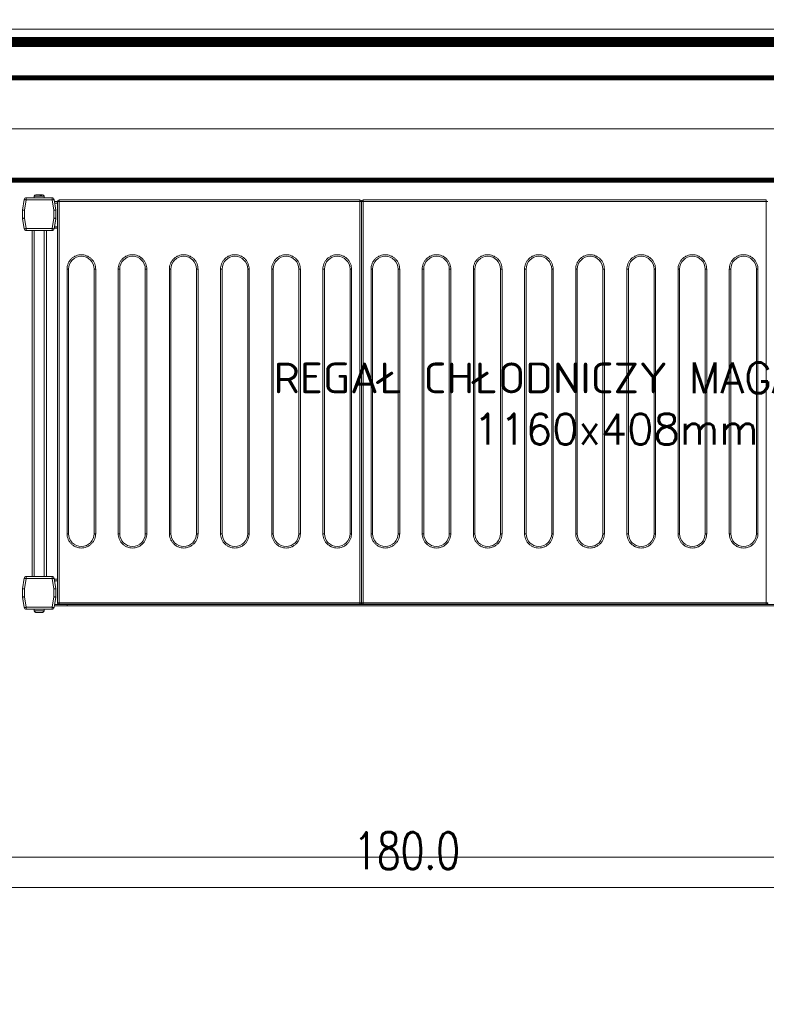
# Model space of a CAD drawing. Header units: millimetres. Extents: x -4835 to 23023, y -15404 to 3906.
# Tile 30 of 39: x -1064 to -991, y 1384 to 1481. Entities that reach past the tile are written whole.
import ezdxf
from ezdxf.enums import TextEntityAlignment as Align

# ---------------------------------------------------------------- set-up
doc = ezdxf.new("R2010")
doc.units = ezdxf.units.MM
doc.layers.get('0').update_dxf_attribs({"lineweight": 9})
doc.layers.add('-AGP1_wymiary', color=8, linetype='Continuous', lineweight=9)
doc.layers.add('Budowlane - Sciany Wew', color=7, linetype='Continuous')
doc.layers.add('Ściany', color=51, linetype='Continuous')
doc.styles.add('Arch-Dim', font='romans.shx', dxfattribs={"width": 0.75})
doc.styles.add('RomanS', font='simplex.shx')
doc.linetypes.add('BATTING', pattern='A,0.0001,-0.1,[134,ltypeshp.shx,S=0.1,R=0,X=-0.1,Y=0],-0.2,[134,ltypeshp.shx,S=0.1,R=180,X=0.1,Y=0],-0.1', length=0.4001)
doc.dimstyles.new('Standard 50', dxfattribs={"dimscale": 20, "dimtxt": 0.18, "dimasz": 0.18, "dimexe": 0.18, "dimexo": 0.0625, "dimgap": 0.09, "dimtad": 1, "dimdec": 1, "dimzin": 0, "dimdsep": 46, "dimtxsty": 'Arch-Dim', "dimcen": 0.09, "dimclrd": 2, "dimclre": 2, "dimclrt": 1, "dimadec": 0, "dimazin": 0, "dimtfac": 1, "dimtdec": 1, "dimtofl": 0, "dimtmove": 0, "dimatfit": 3, "dimfxl": 1, "dimtolj": 1, "dimtzin": 0, "dimarcsym": 0})

# ---------------------------------------------------------------- blocks, each defined once
blk = doc.blocks.new('40GAZ_podklad_lewy')
at = {"layer": 'Budowlane - Sciany Wew', "color": 251, "linetype": 'Continuous', "lineweight": 20}
blk.add_lwpolyline([(794.935, -844.747), (794.935, -837.247), (484.489, -837.247), (484.489, -649.298), (790.589, -649.298), (790.589, -574.798), (783.089, -574.798), (783.089, -641.744), (657.965, -641.745), (657.965, -462.297), (783.089, -462.296), (783.089, -472.298), (790.589, -472.298), (790.589, -452.224)], dxfattribs=at)
at = {"layer": 'Ściany', "const_width": 1}
blk.add_lwpolyline([(796.185, -845.997), (796.185, -835.997), (485.739, -835.997), (485.739, -650.548), (791.839, -650.548), (791.839, -573.548), (781.839, -573.548), (781.839, -640.493), (659.215, -640.495), (659.215, -463.548), (781.839, -463.546), (781.839, -473.548), (791.839, -473.548), (791.839, -450.975)], dxfattribs=at)
blk = doc.blocks.new('*D492')
at = {"layer": '-AGP1_wymiary', "color": 2, "lineweight": -2}
for p, q in [((43.703, 180), (82.702, 180)), ((79.102, 176.4), (79.102, 3.6)), ((43.703, 0), (82.702, 0))]:
    blk.add_line(p, q, dxfattribs=at)
at = {"layer": '-AGP1_wymiary', "color": 2}
for points in [[(79.702, 176.4), (78.502, 176.4), (79.102, 180)], [(78.502, 3.6), (79.702, 3.6), (79.102, 0)]]:
    blk.add_solid(points, dxfattribs=at)
at = {"layer": 'Defpoints', "color": 0}
for p in [(42.453, 180), (42.453, 0), (79.102, 0)]:
    blk.add_point(p, dxfattribs=at)
at = {"layer": '-AGP1_wymiary', "color": 1, "insert": (75.502, 90), "char_height": 3.6, "attachment_point": 5, "rotation": 90, "style": 'Arch-Dim'}
blk.add_mtext('\\A1;180.0', dxfattribs=at)
blk = doc.blocks.new('*D495')
at = {"layer": '-AGP1_wymiary', "color": 2, "lineweight": -2}
for p, q in [((40.75, 300), (79.749, 300)), ((76.149, 296.4), (76.149, 3.6)), ((40.75, 0), (79.749, 0))]:
    blk.add_line(p, q, dxfattribs=at)
at = {"layer": '-AGP1_wymiary', "color": 2}
for points in [[(76.749, 296.4), (75.549, 296.4), (76.149, 300)], [(75.549, 3.6), (76.749, 3.6), (76.149, 0)]]:
    blk.add_solid(points, dxfattribs=at)
at = {"layer": 'Defpoints', "color": 0}
for p in [(39.5, 300), (39.5, 0), (76.149, 0)]:
    blk.add_point(p, dxfattribs=at)
at = {"layer": '-AGP1_wymiary', "color": 1, "insert": (72.549, 150), "char_height": 3.6, "attachment_point": 5, "rotation": 90, "style": 'Arch-Dim'}
blk.add_mtext('\\A1;300.0', dxfattribs=at)
blk = doc.blocks.new('*U291')
at = {"lineweight": 15}
for p, q in [((1.726, 0), (1.819, 0)), ((0.182, -0.465), (0, -1.5)), ((0.182, -0.474), (0, -1.509)), ((0.379, -0.509), (0.2, -1.526)), ((2.904, -0.3), (0.379, -0.3)), ((0.379, -0.309), (0.379, -0.509)), ((2.904, -0.309), (0.379, -0.309)), ((2.904, -0.509), (0.379, -0.509)), ((1.167, -0.15), (1.167, -0.3)), ((2.117, -0.15), (1.167, -0.15)), ((1.876, -0.12), (1.765, -0.12)), ((2.117, -0.3), (2.117, -0.15)), ((2.904, -0.509), (2.904, -0.309)), ((3.083, -1.526), (2.904, -0.509)), ((3.283, -1.5), (3.101, -0.465)), ((3.283, -1.509), (3.101, -0.474)), ((3.433, -0.675), (3.138, -0.675)), ((3.433, -0.825), (3.164, -0.825)), ((3.583, -0.665), (3.433, -0.665)), ((3.433, -0.665), (3.433, -39.865)), ((3.583, -0.559), (3.583, -0.515)), ((32.983, -0.515), (3.583, -0.515)), ((3.583, -0.665), (3.583, -0.559)), ((3.583, -0.665), (3.583, -39.865)), ((32.983, -0.665), (3.583, -0.665)), ((32.983, -0.515), (32.983, -0.559)), ((32.983, -0.559), (32.983, -0.665)), ((32.983, -39.865), (32.983, -0.665)), ((33.133, -0.665), (32.983, -0.665)), ((33.133, -0.665), (33.133, -39.865)), ((33.283, -0.665), (33.133, -0.665)), ((33.283, -0.559), (33.283, -0.515)), ((72.683, -0.515), (33.283, -0.515)), ((33.283, -0.665), (33.283, -0.559)), ((33.283, -0.665), (33.283, -39.865)), ((72.683, -0.665), (33.283, -0.665)), ((72.683, -0.515), (72.683, -0.559)), ((72.683, -0.559), (72.683, -0.665)), ((72.683, -39.865), (72.683, -0.665)), ((72.833, -0.665), (72.683, -0.665)), ((0, -1.5), (0, -2.3)), ((0, -1.509), (0, -2.291)), ((0.2, -1.526), (0.2, -2.291)), ((3.083, -2.291), (3.083, -1.526)), ((3.283, -1.509), (3.283, -1.5)), ((3.283, -2.291), (3.283, -1.509)), ((0, -2.291), (0.2, -2.291)), ((0, -2.3), (0, -2.302)), ((0.003, -2.326), (0.182, -3.343)), ((0.2, -2.291), (0.379, -3.309)), ((2.904, -3.309), (3.083, -2.291)), ((3.083, -2.291), (3.283, -2.291)), ((3.101, -3.343), (3.28, -2.326)), ((3.283, -2.375), (3.151, -3.125)), ((3.283, -2.3), (3.283, -2.291)), ((3.283, -2.3), (3.283, -2.375)), ((3.283, -2.301), (3.283, -2.3)), ((0.379, -3.309), (2.904, -3.309)), ((0.379, -3.309), (0.379, -3.509)), ((0.379, -3.509), (2.904, -3.509)), ((0.942, -3.509), (0.942, -37.3)), ((1.142, -3.509), (1.142, -37.3)), ((2.142, -3.509), (2.142, -37.3)), ((2.342, -3.509), (2.342, -37.3)), ((2.904, -3.509), (2.904, -3.309)), ((3.433, -3.275), (3.125, -3.275)), ((3.433, -3.125), (3.151, -3.125)), ((0.182, -37.465), (0, -38.5)), ((0, -38.5), (0.182, -37.465)), ((0.379, -37.5), (0.2, -38.517)), ((0.379, -37.3), (0.379, -37.5)), ((2.904, -37.3), (0.379, -37.3)), ((2.904, -37.5), (0.379, -37.5)), ((2.904, -37.5), (2.904, -37.3)), ((3.083, -38.517), (2.904, -37.5)), ((3.283, -38.5), (3.101, -37.465)), ((3.433, -37.575), (3.125, -37.575)), ((3.151, -37.725), (3.283, -38.475)), ((3.433, -37.725), (3.151, -37.725)), ((0, -38.5), (0, -39.283)), ((0, -39.3), (0, -38.5)), ((0, -39.283), (0.2, -39.283)), ((0.182, -40.335), (0, -39.3)), ((0.003, -39.317), (0.182, -40.335)), ((0.2, -38.517), (0.2, -39.283)), ((0.2, -39.283), (0.379, -40.3)), ((2.904, -40.3), (3.083, -39.283)), ((3.083, -39.283), (3.083, -38.517)), ((3.083, -39.283), (3.283, -39.283)), ((3.101, -40.335), (3.28, -39.317)), ((3.283, -39.3), (3.28, -39.317)), ((3.283, -38.475), (3.283, -38.5)), ((3.283, -39.283), (3.283, -38.5)), ((3.283, -39.283), (3.283, -39.3)), ((0.379, -40.3), (0.379, -40.5)), ((0.379, -40.3), (2.904, -40.3)), ((2.904, -40.5), (2.904, -40.3)), ((4.383, -40.175), (3.129, -40.175)), ((4.383, -40.025), (3.155, -40.025)), ((3.433, -39.865), (3.583, -39.865)), ((3.583, -39.865), (32.983, -39.865)), ((3.583, -39.865), (3.583, -40.012)), ((3.583, -40.012), (3.583, -40.015)), ((3.583, -40.015), (32.983, -40.015)), ((4.383, -40.015), (4.383, -40.025)), ((111.583, -40.025), (4.383, -40.025)), ((4.383, -40.025), (4.383, -40.175)), ((111.583, -40.175), (4.383, -40.175)), ((32.983, -39.865), (33.133, -39.865)), ((32.983, -40.012), (32.983, -39.865)), ((32.983, -40.015), (32.983, -40.012)), ((33.133, -39.865), (33.283, -39.865)), ((33.283, -39.865), (72.683, -39.865)), ((33.283, -39.865), (33.283, -40.012)), ((33.283, -40.012), (33.283, -40.015)), ((33.283, -40.015), (72.683, -40.015)), ((72.683, -39.865), (72.833, -39.865)), ((72.683, -40.012), (72.683, -39.865)), ((72.683, -40.015), (72.683, -40.012)), ((0.379, -40.5), (2.904, -40.5)), ((1.167, -40.5), (1.167, -40.65)), ((1.167, -40.65), (2.117, -40.65)), ((1.17, -40.68), (1.173, -40.68)), ((2.11, -40.68), (2.114, -40.68)), ((2.117, -40.65), (2.117, -40.5))]:
    blk.add_line(p, q, dxfattribs=at)
at = {"color": 253, "lineweight": 15, "true_color": 0xa6a6a6}
for p, q in [((4.363, -33.115), (4.363, -7.265)), ((4.363, -7.265), (4.513, -7.265)), ((4.513, -33.115), (4.513, -7.265)), ((7.013, -7.265), (7.013, -33.115)), ((7.163, -7.265), (7.013, -7.265)), ((7.163, -7.265), (7.163, -33.115)), ((9.363, -33.115), (9.363, -7.265)), ((9.363, -7.265), (9.513, -7.265)), ((9.513, -33.115), (9.513, -7.265)), ((12.013, -7.265), (12.013, -33.115)), ((12.163, -7.265), (12.013, -7.265)), ((12.163, -7.265), (12.163, -33.115)), ((14.363, -33.115), (14.363, -7.265)), ((14.363, -7.265), (14.513, -7.265)), ((14.513, -33.115), (14.513, -7.265)), ((17.013, -7.265), (17.013, -33.115)), ((17.163, -7.265), (17.013, -7.265)), ((17.163, -7.265), (17.163, -33.115)), ((19.363, -33.115), (19.363, -7.265)), ((19.363, -7.265), (19.513, -7.265)), ((19.513, -33.115), (19.513, -7.265)), ((22.013, -7.265), (22.013, -33.115)), ((22.163, -7.265), (22.013, -7.265)), ((22.163, -7.265), (22.163, -33.115)), ((24.363, -33.115), (24.363, -7.265)), ((24.363, -7.265), (24.513, -7.265)), ((24.513, -33.115), (24.513, -7.265)), ((27.013, -7.265), (27.013, -33.115)), ((27.163, -7.265), (27.013, -7.265)), ((27.163, -7.265), (27.163, -33.115)), ((29.363, -33.115), (29.363, -7.265)), ((29.363, -7.265), (29.513, -7.265)), ((29.513, -33.115), (29.513, -7.265)), ((32.013, -7.265), (32.013, -33.115)), ((32.163, -7.265), (32.013, -7.265)), ((32.163, -7.265), (32.163, -33.115)), ((34.063, -33.115), (34.063, -7.265)), ((34.063, -7.265), (34.213, -7.265)), ((34.213, -33.115), (34.213, -7.265)), ((36.713, -7.265), (36.713, -33.115)), ((36.863, -7.265), (36.713, -7.265)), ((36.863, -7.265), (36.863, -33.115)), ((39.063, -33.115), (39.063, -7.265)), ((39.063, -7.265), (39.213, -7.265)), ((39.213, -33.115), (39.213, -7.265)), ((41.713, -7.265), (41.713, -33.115)), ((41.863, -7.265), (41.713, -7.265)), ((41.863, -7.265), (41.863, -33.115)), ((44.063, -33.115), (44.063, -7.265)), ((44.063, -7.265), (44.213, -7.265)), ((44.213, -33.115), (44.213, -7.265)), ((46.713, -7.265), (46.713, -33.115)), ((46.863, -7.265), (46.713, -7.265)), ((46.863, -7.265), (46.863, -33.115)), ((49.063, -33.115), (49.063, -7.265)), ((49.063, -7.265), (49.213, -7.265)), ((49.213, -33.115), (49.213, -7.265)), ((51.713, -7.265), (51.713, -33.115)), ((51.863, -7.265), (51.713, -7.265)), ((51.863, -7.265), (51.863, -33.115)), ((54.063, -33.115), (54.063, -7.265)), ((54.063, -7.265), (54.213, -7.265)), ((54.213, -33.115), (54.213, -7.265)), ((56.713, -7.265), (56.713, -33.115)), ((56.863, -7.265), (56.713, -7.265)), ((56.863, -7.265), (56.863, -33.115)), ((59.063, -33.115), (59.063, -7.265)), ((59.063, -7.265), (59.213, -7.265)), ((59.213, -33.115), (59.213, -7.265)), ((61.713, -7.265), (61.713, -33.115)), ((61.863, -7.265), (61.713, -7.265)), ((61.863, -7.265), (61.863, -33.115)), ((64.063, -33.115), (64.063, -7.265)), ((64.063, -7.265), (64.213, -7.265)), ((64.213, -33.115), (64.213, -7.265)), ((66.713, -7.265), (66.713, -33.115)), ((66.863, -7.265), (66.713, -7.265)), ((66.863, -7.265), (66.863, -33.115)), ((69.063, -33.115), (69.063, -7.265)), ((69.063, -7.265), (69.213, -7.265)), ((69.213, -33.115), (69.213, -7.265)), ((71.713, -7.265), (71.713, -33.115)), ((71.863, -7.265), (71.713, -7.265)), ((71.863, -7.265), (71.863, -33.115)), ((4.513, -33.115), (4.363, -33.115)), ((7.163, -33.115), (7.013, -33.115)), ((9.513, -33.115), (9.363, -33.115)), ((12.163, -33.115), (12.013, -33.115)), ((14.513, -33.115), (14.363, -33.115)), ((17.163, -33.115), (17.013, -33.115)), ((19.513, -33.115), (19.363, -33.115)), ((22.163, -33.115), (22.013, -33.115)), ((24.513, -33.115), (24.363, -33.115)), ((27.163, -33.115), (27.013, -33.115)), ((29.513, -33.115), (29.363, -33.115)), ((32.163, -33.115), (32.013, -33.115)), ((34.213, -33.115), (34.063, -33.115)), ((36.863, -33.115), (36.713, -33.115)), ((39.213, -33.115), (39.063, -33.115)), ((41.863, -33.115), (41.713, -33.115)), ((44.213, -33.115), (44.063, -33.115)), ((46.863, -33.115), (46.713, -33.115)), ((49.213, -33.115), (49.063, -33.115)), ((51.863, -33.115), (51.713, -33.115)), ((54.213, -33.115), (54.063, -33.115)), ((56.863, -33.115), (56.713, -33.115)), ((59.213, -33.115), (59.063, -33.115)), ((61.863, -33.115), (61.713, -33.115)), ((64.213, -33.115), (64.063, -33.115)), ((66.863, -33.115), (66.713, -33.115)), ((69.213, -33.115), (69.063, -33.115)), ((71.863, -33.115), (71.713, -33.115))]:
    blk.add_line(p, q, dxfattribs=at)
at = {"lineweight": 15, "flags": 128}
for points in [[(0.379, -0.509), (0.341, -0.502), (0.304, -0.495), (0.27, -0.489), (0.24, -0.484), (0.216, -0.48), (0.197, -0.477), (0.186, -0.475), (0.182, -0.474)], [(3.101, -0.474), (3.097, -0.475), (3.086, -0.477), (3.068, -0.48), (3.043, -0.484), (3.013, -0.489), (2.979, -0.495), (2.942, -0.502), (2.904, -0.509)], [(0, -1.509), (0.003, -1.509), (0.012, -1.51), (0.027, -1.511), (0.047, -1.513), (0.071, -1.515), (0.1, -1.517), (0.132, -1.52), (0.165, -1.523), (0.2, -1.526)], [(3.083, -1.526), (3.122, -1.523), (3.16, -1.52), (3.194, -1.517), (3.225, -1.514), (3.249, -1.512), (3.268, -1.51), (3.279, -1.509), (3.283, -1.509)], [(0.2, -2.291), (0.162, -2.298), (0.125, -2.305), (0.091, -2.311), (0.061, -2.316), (0.036, -2.32), (0.018, -2.323), (0.007, -2.325), (0.003, -2.326)], [(3.28, -2.326), (3.276, -2.325), (3.265, -2.323), (3.247, -2.32), (3.222, -2.316), (3.193, -2.311), (3.159, -2.305), (3.122, -2.298), (3.083, -2.291)], [(0.182, -3.343), (0.186, -3.343), (0.197, -3.341), (0.216, -3.338), (0.24, -3.333), (0.27, -3.328), (0.304, -3.322), (0.341, -3.316), (0.379, -3.309)], [(2.904, -3.309), (2.942, -3.316), (2.979, -3.322), (3.013, -3.328), (3.043, -3.333), (3.068, -3.338), (3.086, -3.341), (3.097, -3.343), (3.101, -3.343)], [(3.151, -3.125), (3.146, -3.154), (3.141, -3.182), (3.136, -3.208), (3.132, -3.231), (3.129, -3.25), (3.127, -3.264), (3.125, -3.272), (3.125, -3.275)], [(0.379, -37.5), (0.341, -37.493), (0.304, -37.487), (0.27, -37.481), (0.24, -37.475), (0.216, -37.471), (0.197, -37.468), (0.186, -37.466), (0.182, -37.465)], [(3.101, -37.465), (3.097, -37.466), (3.086, -37.468), (3.068, -37.471), (3.043, -37.475), (3.013, -37.481), (2.979, -37.487), (2.942, -37.493), (2.904, -37.5)], [(3.125, -37.575), (3.125, -37.578), (3.127, -37.586), (3.129, -37.6), (3.132, -37.619), (3.136, -37.642), (3.141, -37.668), (3.146, -37.696), (3.151, -37.725)], [(0, -38.5), (0.004, -38.5), (0.015, -38.501), (0.034, -38.503), (0.059, -38.505), (0.089, -38.508), (0.123, -38.511), (0.161, -38.514), (0.2, -38.517)], [(0.2, -39.283), (0.162, -39.289), (0.125, -39.296), (0.091, -39.302), (0.061, -39.307), (0.036, -39.311), (0.018, -39.315), (0.007, -39.317), (0.003, -39.317)], [(3.083, -38.517), (3.118, -38.514), (3.152, -38.512), (3.183, -38.509), (3.212, -38.506), (3.236, -38.504), (3.256, -38.502), (3.271, -38.501), (3.28, -38.5), (3.283, -38.5)], [(3.28, -39.317), (3.276, -39.317), (3.265, -39.315), (3.247, -39.311), (3.222, -39.307), (3.193, -39.302), (3.159, -39.296), (3.122, -39.289), (3.083, -39.283)], [(0.182, -40.335), (0.186, -40.334), (0.197, -40.332), (0.216, -40.329), (0.24, -40.325), (0.27, -40.319), (0.304, -40.313), (0.341, -40.307), (0.379, -40.3)], [(2.904, -40.3), (2.942, -40.307), (2.979, -40.313), (3.013, -40.319), (3.043, -40.325), (3.068, -40.329), (3.086, -40.332), (3.097, -40.334), (3.101, -40.335)]]:
    blk.add_lwpolyline(points, dxfattribs=at)
at = {"lineweight": 15}
for centre, radius, start, end in [((0.379, -0.5), 0.2, 90, 170), ((0.379, -0.509), 0.2, 90, 170), ((1.317, -0.15), 0.15, 90, 180), ((1.967, -0.15), 0.15, 0, 90), ((2.904, -0.5), 0.2, 10, 90), ((2.904, -0.509), 0.2, 10, 90), ((3.583, -0.665), 0.15, 90, 180), ((32.983, -0.665), 0.15, 0, 90), ((33.283, -0.665), 0.15, 90, 180), ((0.2, -2.291), 0.2, 180, 190), ((3.083, -2.291), 0.2, 350, 0), ((0.379, -3.309), 0.2, 190, 270), ((2.904, -3.309), 0.2, 270, 350), ((0.379, -37.5), 0.2, 90, 170), ((0.379, -37.5), 0.2, 90, 170), ((2.904, -37.5), 0.2, 10, 90), ((0.2, -39.283), 0.2, 180, 190), ((3.083, -39.283), 0.2, 350, 0), ((0.379, -40.3), 0.2, 190, 270), ((0.379, -40.3), 0.2, 190, 270), ((2.904, -40.3), 0.2, 270, 350), ((1.317, -40.65), 0.15, 180, 191.53696), ((1.967, -40.65), 0.15, 348.46304, 0)]:
    blk.add_arc(centre, radius, start, end, dxfattribs=at)
at = {"color": 253, "lineweight": 15, "true_color": 0xa6a6a6}
for centre, start, end in [((5.763, -7.265), 0, 180), ((10.763, -7.265), 0, 180), ((15.763, -7.265), 0, 180), ((20.763, -7.265), 0, 180), ((25.763, -7.265), 0, 180), ((30.763, -7.265), 0, 180), ((35.463, -7.265), 0, 180), ((40.463, -7.265), 0, 180), ((45.463, -7.265), 0, 180), ((50.463, -7.265), 0, 180), ((55.463, -7.265), 0, 180), ((60.463, -7.265), 0, 180), ((65.463, -7.265), 0, 180), ((70.463, -7.265), 0, 180), ((5.763, -33.115), 180, 0), ((10.763, -33.115), 180, 0), ((15.763, -33.115), 180, 0), ((20.763, -33.115), 180, 0), ((25.763, -33.115), 180, 0), ((30.763, -33.115), 180, 0), ((35.463, -33.115), 180, 0), ((40.463, -33.115), 180, 0), ((45.463, -33.115), 180, 0), ((50.463, -33.115), 180, 0), ((55.463, -33.115), 180, 0), ((60.463, -33.115), 180, 0), ((65.463, -33.115), 180, 0), ((70.463, -33.115), 180, 0)]:
    blk.add_arc(centre, 1.25, start, end, dxfattribs=at)
at = {"lineweight": 15}
for points, knots in [([(1.708, 0), (1.672, 0), (1.597, 0), (1.486, 0), (1.395, 0), (1.338, 0), (1.312, 0), (1.318, 0), (1.319, 0)], [0, 0, 0, 0, 0.188945, 0.389816, 0.590684, 0.779625, 0.968579, 1, 1, 1, 1]), ([(1.765, -0.12), (1.763, -0.104), (1.759, -0.072), (1.746, -0.033), (1.729, -0.006), (1.715, -0.002), (1.708, 0)], [0, 0, 0, 0, 0.243636, 0.487267, 0.73198, 1, 1, 1, 1]), ([(1.921, 0), (1.915, 0), (1.893, 0), (1.849, 0), (1.819, 0)], [0, 0, 0, 0, 0.31192, 1, 1, 1, 1]), ([(1.819, 0), (1.826, -0.002), (1.839, -0.005), (1.856, -0.031), (1.87, -0.07), (1.874, -0.103), (1.876, -0.12)], [0, 0, 0, 0, 0.250222, 0.500532, 0.748158, 1, 1, 1, 1]), ([(3.433, -39.863), (3.435, -39.882), (3.439, -39.92), (3.467, -39.96), (3.497, -39.985), (3.523, -40), (3.553, -40.009), (3.573, -40.011), (3.583, -40.012)], [0, 0, 0, 0, 0.238266, 0.485424, 0.612038, 0.739974, 0.869231, 1, 1, 1, 1]), ([(32.983, -40.012), (32.993, -40.011), (33.014, -40.009), (33.043, -40), (33.07, -39.985), (33.1, -39.96), (33.128, -39.92), (33.131, -39.882), (33.133, -39.863)], [0, 0, 0, 0, 0.130769, 0.260023, 0.387959, 0.514574, 0.761734, 1, 1, 1, 1]), ([(33.133, -39.863), (33.135, -39.882), (33.139, -39.92), (33.167, -39.96), (33.197, -39.985), (33.223, -40), (33.253, -40.009), (33.273, -40.011), (33.283, -40.012)], [0, 0, 0, 0, 0.238266, 0.485426, 0.612036, 0.739977, 0.869231, 1, 1, 1, 1]), ([(72.683, -40.012), (72.693, -40.011), (72.714, -40.009), (72.743, -40), (72.77, -39.985), (72.8, -39.96), (72.828, -39.92), (72.831, -39.882), (72.833, -39.863)], [0, 0, 0, 0, 0.130781, 0.260022, 0.387973, 0.514587, 0.761732, 1, 1, 1, 1]), ([(1.173, -40.68), (1.178, -40.696), (1.188, -40.728), (1.223, -40.767), (1.268, -40.794), (1.304, -40.798), (1.322, -40.8)], [0, 0, 0, 0, 0.243643, 0.487245, 0.731956, 1, 1, 1, 1]), ([(1.322, -40.8), (1.332, -40.8), (1.353, -40.8), (1.43, -40.8), (1.53, -40.8), (1.642, -40.8), (1.753, -40.8), (1.853, -40.8), (1.93, -40.8), (1.951, -40.8), (1.961, -40.8)], [0, 0, 0, 0, 0.121175, 0.250001, 0.378823, 0.5, 0.621177, 0.749999, 0.878825, 1, 1, 1, 1]), ([(1.961, -40.8), (1.978, -40.798), (2.013, -40.795), (2.058, -40.769), (2.094, -40.73), (2.105, -40.697), (2.11, -40.68)], [0, 0, 0, 0, 0.250219, 0.500551, 0.74815, 1, 1, 1, 1])]:
    blk.add_open_spline(points, degree=3, knots=knots, dxfattribs=at)
at = {"color": 253, "lineweight": 15, "true_color": 0xa6a6a6}
for points, knots in [([(4.363, -7.265), (4.368, -7.18), (4.377, -7.004), (4.455, -6.743), (4.584, -6.492), (4.766, -6.268), (4.99, -6.086), (5.241, -5.956), (5.502, -5.881), (5.763, -5.857), (6.024, -5.881), (6.285, -5.956), (6.536, -6.086), (6.76, -6.268), (6.942, -6.492), (7.071, -6.743), (7.149, -7.004), (7.159, -7.18), (7.163, -7.265)], [0, 0, 0, 0, 0.058258, 0.120006, 0.18432, 0.25, 0.31568, 0.379994, 0.441742, 0.5, 0.558258, 0.620006, 0.68432, 0.75, 0.81568, 0.879994, 0.941742, 1, 1, 1, 1]), ([(9.363, -7.265), (9.368, -7.18), (9.377, -7.004), (9.455, -6.743), (9.584, -6.492), (9.766, -6.268), (9.99, -6.086), (10.241, -5.956), (10.502, -5.881), (10.763, -5.857), (11.024, -5.881), (11.285, -5.956), (11.536, -6.086), (11.76, -6.268), (11.942, -6.492), (12.071, -6.743), (12.149, -7.004), (12.159, -7.18), (12.163, -7.265)], [0, 0, 0, 0, 0.058258, 0.120006, 0.18432, 0.25, 0.31568, 0.379994, 0.441742, 0.5, 0.558258, 0.620006, 0.68432, 0.75, 0.81568, 0.879994, 0.941742, 1, 1, 1, 1]), ([(14.363, -7.265), (14.368, -7.18), (14.377, -7.004), (14.455, -6.743), (14.584, -6.492), (14.766, -6.268), (14.99, -6.086), (15.241, -5.956), (15.502, -5.881), (15.763, -5.857), (16.024, -5.881), (16.285, -5.956), (16.536, -6.086), (16.76, -6.268), (16.942, -6.492), (17.071, -6.743), (17.149, -7.004), (17.159, -7.18), (17.163, -7.265)], [0, 0, 0, 0, 0.058258, 0.120006, 0.18432, 0.25, 0.31568, 0.379994, 0.441742, 0.5, 0.558258, 0.620006, 0.68432, 0.75, 0.81568, 0.879994, 0.941742, 1, 1, 1, 1]), ([(19.363, -7.265), (19.368, -7.18), (19.377, -7.004), (19.455, -6.743), (19.584, -6.492), (19.766, -6.268), (19.99, -6.086), (20.241, -5.956), (20.502, -5.881), (20.763, -5.857), (21.024, -5.881), (21.285, -5.956), (21.536, -6.086), (21.76, -6.268), (21.942, -6.492), (22.071, -6.743), (22.149, -7.004), (22.159, -7.18), (22.163, -7.265)], [0, 0, 0, 0, 0.058258, 0.120006, 0.18432, 0.25, 0.31568, 0.379994, 0.441742, 0.5, 0.558258, 0.620006, 0.68432, 0.75, 0.81568, 0.879994, 0.941742, 1, 1, 1, 1]), ([(24.363, -7.265), (24.368, -7.18), (24.377, -7.004), (24.455, -6.743), (24.584, -6.492), (24.766, -6.268), (24.99, -6.086), (25.241, -5.956), (25.502, -5.881), (25.763, -5.857), (26.024, -5.881), (26.285, -5.956), (26.536, -6.086), (26.76, -6.268), (26.942, -6.492), (27.071, -6.743), (27.149, -7.004), (27.159, -7.18), (27.163, -7.265)], [0, 0, 0, 0, 0.058258, 0.120006, 0.18432, 0.25, 0.31568, 0.379994, 0.441742, 0.5, 0.558258, 0.620006, 0.68432, 0.75, 0.81568, 0.879994, 0.941742, 1, 1, 1, 1]), ([(29.363, -7.265), (29.368, -7.18), (29.377, -7.004), (29.455, -6.743), (29.584, -6.492), (29.766, -6.268), (29.99, -6.086), (30.241, -5.956), (30.502, -5.881), (30.763, -5.857), (31.024, -5.881), (31.285, -5.956), (31.536, -6.086), (31.76, -6.268), (31.942, -6.492), (32.071, -6.743), (32.149, -7.004), (32.159, -7.18), (32.163, -7.265)], [0, 0, 0, 0, 0.058258, 0.120006, 0.18432, 0.25, 0.31568, 0.379994, 0.441742, 0.5, 0.558258, 0.620006, 0.68432, 0.75, 0.81568, 0.879994, 0.941742, 1, 1, 1, 1]), ([(34.063, -7.265), (34.068, -7.18), (34.077, -7.004), (34.155, -6.743), (34.284, -6.492), (34.466, -6.268), (34.69, -6.086), (34.941, -5.956), (35.202, -5.881), (35.463, -5.857), (35.724, -5.881), (35.985, -5.956), (36.236, -6.086), (36.46, -6.268), (36.642, -6.492), (36.771, -6.743), (36.849, -7.004), (36.859, -7.18), (36.863, -7.265)], [0, 0, 0, 0, 0.058258, 0.120006, 0.18432, 0.25, 0.31568, 0.379994, 0.441742, 0.5, 0.558258, 0.620006, 0.68432, 0.75, 0.81568, 0.879994, 0.941742, 1, 1, 1, 1]), ([(39.063, -7.265), (39.068, -7.18), (39.077, -7.004), (39.155, -6.743), (39.284, -6.492), (39.466, -6.268), (39.69, -6.086), (39.941, -5.956), (40.202, -5.881), (40.463, -5.857), (40.724, -5.881), (40.985, -5.956), (41.236, -6.086), (41.46, -6.268), (41.642, -6.492), (41.771, -6.743), (41.849, -7.004), (41.859, -7.18), (41.863, -7.265)], [0, 0, 0, 0, 0.058258, 0.120006, 0.18432, 0.25, 0.31568, 0.379994, 0.441742, 0.5, 0.558258, 0.620005, 0.68432, 0.75, 0.81568, 0.879994, 0.941742, 1, 1, 1, 1]), ([(44.063, -7.265), (44.068, -7.18), (44.077, -7.004), (44.155, -6.743), (44.284, -6.492), (44.466, -6.268), (44.69, -6.086), (44.941, -5.956), (45.202, -5.881), (45.463, -5.857), (45.724, -5.881), (45.985, -5.956), (46.236, -6.086), (46.46, -6.268), (46.642, -6.492), (46.771, -6.743), (46.849, -7.004), (46.859, -7.18), (46.863, -7.265)], [0, 0, 0, 0, 0.058258, 0.120006, 0.18432, 0.25, 0.31568, 0.379994, 0.441742, 0.5, 0.558258, 0.620006, 0.68432, 0.75, 0.81568, 0.879994, 0.941742, 1, 1, 1, 1]), ([(49.063, -7.265), (49.068, -7.18), (49.077, -7.004), (49.155, -6.743), (49.284, -6.492), (49.466, -6.268), (49.69, -6.086), (49.941, -5.956), (50.202, -5.881), (50.463, -5.857), (50.724, -5.881), (50.985, -5.956), (51.236, -6.086), (51.46, -6.268), (51.642, -6.492), (51.771, -6.743), (51.849, -7.004), (51.859, -7.18), (51.863, -7.265)], [0, 0, 0, 0, 0.058258, 0.120006, 0.18432, 0.25, 0.31568, 0.379995, 0.441742, 0.5, 0.558258, 0.620005, 0.68432, 0.75, 0.81568, 0.879994, 0.941742, 1, 1, 1, 1]), ([(54.063, -7.265), (54.068, -7.18), (54.077, -7.004), (54.155, -6.743), (54.284, -6.492), (54.466, -6.268), (54.69, -6.086), (54.941, -5.956), (55.202, -5.881), (55.463, -5.857), (55.724, -5.881), (55.985, -5.956), (56.236, -6.086), (56.46, -6.268), (56.642, -6.492), (56.771, -6.743), (56.849, -7.004), (56.859, -7.18), (56.863, -7.265)], [0, 0, 0, 0, 0.058258, 0.120006, 0.18432, 0.25, 0.31568, 0.379994, 0.441742, 0.5, 0.558258, 0.620006, 0.68432, 0.75, 0.81568, 0.879994, 0.941742, 1, 1, 1, 1]), ([(59.063, -7.265), (59.068, -7.18), (59.077, -7.004), (59.155, -6.743), (59.284, -6.492), (59.466, -6.268), (59.69, -6.086), (59.941, -5.956), (60.202, -5.881), (60.463, -5.857), (60.724, -5.881), (60.985, -5.956), (61.236, -6.086), (61.46, -6.268), (61.642, -6.492), (61.771, -6.743), (61.849, -7.004), (61.859, -7.18), (61.863, -7.265)], [0, 0, 0, 0, 0.058258, 0.120006, 0.18432, 0.25, 0.31568, 0.379995, 0.441742, 0.5, 0.558258, 0.620006, 0.68432, 0.75, 0.81568, 0.879994, 0.941742, 1, 1, 1, 1]), ([(64.063, -7.265), (64.068, -7.18), (64.077, -7.004), (64.155, -6.743), (64.284, -6.492), (64.466, -6.268), (64.69, -6.086), (64.941, -5.956), (65.202, -5.881), (65.463, -5.857), (65.724, -5.881), (65.985, -5.956), (66.236, -6.086), (66.46, -6.268), (66.642, -6.492), (66.771, -6.743), (66.849, -7.004), (66.859, -7.18), (66.863, -7.265)], [0, 0, 0, 0, 0.058258, 0.120006, 0.18432, 0.25, 0.31568, 0.379995, 0.441741, 0.5, 0.558258, 0.620006, 0.68432, 0.75, 0.81568, 0.879994, 0.941742, 1, 1, 1, 1]), ([(69.063, -7.265), (69.068, -7.18), (69.077, -7.004), (69.155, -6.743), (69.284, -6.492), (69.466, -6.268), (69.69, -6.086), (69.941, -5.956), (70.202, -5.881), (70.463, -5.857), (70.724, -5.881), (70.985, -5.956), (71.236, -6.086), (71.46, -6.268), (71.642, -6.492), (71.771, -6.743), (71.849, -7.004), (71.859, -7.18), (71.863, -7.265)], [0, 0, 0, 0, 0.058258, 0.120006, 0.184321, 0.25, 0.31568, 0.379994, 0.441742, 0.5, 0.558259, 0.620005, 0.68432, 0.75, 0.815679, 0.879994, 0.941742, 1, 1, 1, 1]), ([(7.163, -33.115), (7.159, -33.2), (7.149, -33.376), (7.071, -33.637), (6.942, -33.888), (6.76, -34.112), (6.536, -34.294), (6.285, -34.424), (6.024, -34.499), (5.763, -34.523), (5.502, -34.499), (5.241, -34.424), (4.99, -34.294), (4.766, -34.112), (4.584, -33.888), (4.455, -33.637), (4.377, -33.376), (4.368, -33.2), (4.363, -33.115)], [0, 0, 0, 0, 0.058258, 0.120006, 0.18432, 0.25, 0.31568, 0.379994, 0.441742, 0.5, 0.558258, 0.620006, 0.68432, 0.75, 0.81568, 0.879994, 0.941742, 1, 1, 1, 1]), ([(12.163, -33.115), (12.159, -33.2), (12.149, -33.376), (12.071, -33.637), (11.942, -33.888), (11.76, -34.112), (11.536, -34.294), (11.285, -34.424), (11.024, -34.499), (10.763, -34.523), (10.502, -34.499), (10.241, -34.424), (9.99, -34.294), (9.766, -34.112), (9.584, -33.888), (9.455, -33.637), (9.377, -33.376), (9.368, -33.2), (9.363, -33.115)], [0, 0, 0, 0, 0.058258, 0.120006, 0.18432, 0.25, 0.31568, 0.379994, 0.441742, 0.5, 0.558258, 0.620006, 0.68432, 0.75, 0.81568, 0.879994, 0.941742, 1, 1, 1, 1]), ([(17.163, -33.115), (17.159, -33.2), (17.149, -33.376), (17.071, -33.637), (16.942, -33.888), (16.76, -34.112), (16.536, -34.294), (16.285, -34.424), (16.024, -34.499), (15.763, -34.523), (15.502, -34.499), (15.241, -34.424), (14.99, -34.294), (14.766, -34.112), (14.584, -33.888), (14.455, -33.637), (14.377, -33.376), (14.368, -33.2), (14.363, -33.115)], [0, 0, 0, 0, 0.058258, 0.120006, 0.18432, 0.25, 0.31568, 0.379994, 0.441742, 0.5, 0.558258, 0.620006, 0.68432, 0.75, 0.81568, 0.879994, 0.941742, 1, 1, 1, 1]), ([(22.163, -33.115), (22.159, -33.2), (22.149, -33.376), (22.071, -33.637), (21.942, -33.888), (21.76, -34.112), (21.536, -34.294), (21.285, -34.424), (21.024, -34.499), (20.763, -34.523), (20.502, -34.499), (20.241, -34.424), (19.99, -34.294), (19.766, -34.112), (19.584, -33.888), (19.455, -33.637), (19.377, -33.376), (19.368, -33.2), (19.363, -33.115)], [0, 0, 0, 0, 0.058258, 0.120006, 0.18432, 0.25, 0.31568, 0.379994, 0.441742, 0.5, 0.558258, 0.620006, 0.684321, 0.75, 0.81568, 0.879994, 0.941742, 1, 1, 1, 1]), ([(27.163, -33.115), (27.159, -33.2), (27.149, -33.376), (27.071, -33.637), (26.942, -33.888), (26.76, -34.112), (26.536, -34.294), (26.285, -34.424), (26.024, -34.499), (25.763, -34.523), (25.502, -34.499), (25.241, -34.424), (24.99, -34.294), (24.766, -34.112), (24.584, -33.888), (24.455, -33.637), (24.377, -33.376), (24.368, -33.2), (24.363, -33.115)], [0, 0, 0, 0, 0.058258, 0.1200056, 0.1843204, 0.2500002, 0.3156797, 0.3799945, 0.4417421, 0.4999999, 0.558258, 0.6200056, 0.6843204, 0.7499999, 0.8156797, 0.8799945, 0.941742, 1, 1, 1, 1]), ([(32.163, -33.115), (32.159, -33.2), (32.149, -33.376), (32.071, -33.637), (31.942, -33.888), (31.76, -34.112), (31.536, -34.294), (31.285, -34.424), (31.024, -34.499), (30.763, -34.523), (30.502, -34.499), (30.241, -34.424), (29.99, -34.294), (29.766, -34.112), (29.584, -33.888), (29.455, -33.637), (29.377, -33.376), (29.368, -33.2), (29.363, -33.115)], [0, 0, 0, 0, 0.058258, 0.1200056, 0.1843204, 0.2499999, 0.3156794, 0.3799942, 0.4417421, 0.4999999, 0.5582581, 0.6200057, 0.6843205, 0.7499999, 0.8156797, 0.8799945, 0.941742, 1, 1, 1, 1]), ([(36.863, -33.115), (36.859, -33.2), (36.849, -33.376), (36.771, -33.637), (36.642, -33.888), (36.46, -34.112), (36.236, -34.294), (35.985, -34.424), (35.724, -34.499), (35.463, -34.523), (35.202, -34.499), (34.941, -34.424), (34.69, -34.294), (34.466, -34.112), (34.284, -33.888), (34.155, -33.637), (34.077, -33.376), (34.068, -33.2), (34.063, -33.115)], [0, 0, 0, 0, 0.058258, 0.120006, 0.18432, 0.25, 0.31568, 0.379994, 0.441742, 0.5, 0.558258, 0.620006, 0.68432, 0.75, 0.81568, 0.879994, 0.941742, 1, 1, 1, 1]), ([(41.863, -33.115), (41.859, -33.2), (41.849, -33.376), (41.771, -33.637), (41.642, -33.888), (41.46, -34.112), (41.236, -34.294), (40.985, -34.424), (40.724, -34.499), (40.463, -34.523), (40.202, -34.499), (39.941, -34.424), (39.69, -34.294), (39.466, -34.112), (39.284, -33.888), (39.155, -33.637), (39.077, -33.376), (39.068, -33.2), (39.063, -33.115)], [0, 0, 0, 0, 0.058258, 0.120005, 0.18432, 0.25, 0.315679, 0.379995, 0.441742, 0.5, 0.558258, 0.620006, 0.68432, 0.75, 0.81568, 0.879994, 0.941742, 1, 1, 1, 1]), ([(46.863, -33.115), (46.859, -33.2), (46.849, -33.376), (46.771, -33.637), (46.642, -33.888), (46.46, -34.112), (46.236, -34.294), (45.985, -34.424), (45.724, -34.499), (45.463, -34.523), (45.202, -34.499), (44.941, -34.424), (44.69, -34.294), (44.466, -34.112), (44.284, -33.888), (44.155, -33.637), (44.077, -33.376), (44.068, -33.2), (44.063, -33.115)], [0, 0, 0, 0, 0.058258, 0.120006, 0.18432, 0.25, 0.31568, 0.379994, 0.441742, 0.5, 0.558258, 0.620006, 0.68432, 0.75, 0.81568, 0.879994, 0.941742, 1, 1, 1, 1]), ([(51.863, -33.115), (51.859, -33.2), (51.849, -33.376), (51.771, -33.637), (51.642, -33.888), (51.46, -34.112), (51.236, -34.294), (50.985, -34.424), (50.724, -34.499), (50.463, -34.523), (50.202, -34.499), (49.941, -34.424), (49.69, -34.294), (49.466, -34.112), (49.284, -33.888), (49.155, -33.637), (49.077, -33.376), (49.068, -33.2), (49.063, -33.115)], [0, 0, 0, 0, 0.058258, 0.120006, 0.18432, 0.25, 0.315679, 0.379995, 0.441742, 0.5, 0.558258, 0.620005, 0.684321, 0.75, 0.81568, 0.879994, 0.941742, 1, 1, 1, 1]), ([(56.863, -33.115), (56.859, -33.2), (56.849, -33.376), (56.771, -33.637), (56.642, -33.888), (56.46, -34.112), (56.236, -34.294), (55.985, -34.424), (55.724, -34.499), (55.463, -34.523), (55.202, -34.499), (54.941, -34.424), (54.69, -34.294), (54.466, -34.112), (54.284, -33.888), (54.155, -33.637), (54.077, -33.376), (54.068, -33.2), (54.063, -33.115)], [0, 0, 0, 0, 0.058258, 0.120006, 0.18432, 0.25, 0.31568, 0.379994, 0.441742, 0.5, 0.558258, 0.620006, 0.68432, 0.75, 0.81568, 0.879994, 0.941742, 1, 1, 1, 1]), ([(61.863, -33.115), (61.859, -33.2), (61.849, -33.376), (61.771, -33.637), (61.642, -33.888), (61.46, -34.112), (61.236, -34.294), (60.985, -34.424), (60.724, -34.499), (60.463, -34.523), (60.202, -34.499), (59.941, -34.424), (59.69, -34.294), (59.466, -34.112), (59.284, -33.888), (59.155, -33.637), (59.077, -33.376), (59.068, -33.2), (59.063, -33.115)], [0, 0, 0, 0, 0.058258, 0.120005, 0.18432, 0.25, 0.31568, 0.379994, 0.441742, 0.5, 0.558258, 0.620005, 0.684321, 0.75, 0.81568, 0.879995, 0.941742, 1, 1, 1, 1]), ([(66.863, -33.115), (66.859, -33.2), (66.849, -33.376), (66.771, -33.637), (66.642, -33.888), (66.46, -34.112), (66.236, -34.294), (65.985, -34.424), (65.724, -34.499), (65.463, -34.523), (65.202, -34.499), (64.941, -34.424), (64.69, -34.294), (64.466, -34.112), (64.284, -33.888), (64.155, -33.637), (64.077, -33.376), (64.068, -33.2), (64.063, -33.115)], [0, 0, 0, 0, 0.058258, 0.120005, 0.18432, 0.25, 0.31568, 0.379994, 0.441742, 0.5, 0.558259, 0.620005, 0.68432, 0.75, 0.81568, 0.879994, 0.941742, 1, 1, 1, 1]), ([(71.863, -33.115), (71.859, -33.2), (71.849, -33.376), (71.771, -33.637), (71.642, -33.888), (71.46, -34.112), (71.236, -34.294), (70.985, -34.424), (70.724, -34.499), (70.463, -34.523), (70.202, -34.499), (69.941, -34.424), (69.69, -34.294), (69.466, -34.112), (69.284, -33.888), (69.155, -33.637), (69.077, -33.376), (69.068, -33.2), (69.063, -33.115)], [0, 0, 0, 0, 0.058258, 0.120005, 0.184321, 0.25, 0.31568, 0.379995, 0.441741, 0.5, 0.558258, 0.620006, 0.68432, 0.75, 0.815679, 0.879995, 0.941742, 1, 1, 1, 1])]:
    blk.add_open_spline(points, degree=3, knots=knots, dxfattribs=at)
at = {"color": 7, "insert": (58, -20.4), "char_height": 3, "width": 116, "attachment_point": 5, "style": 'RomanS'}
blk.add_mtext('REGAŁ CHŁODNICZY MAGAZYNOWY\\P1160x408mm', dxfattribs=at)
blk = doc.blocks.new('*U490')
at = {"const_width": 0.5}
blk.add_lwpolyline([(117.453, 170), (117.453, 180), (180, 180), (180, 0), (0, 0), (0, 180), (57.453, 180), (57.453, 170), (10, 170), (10, 10), (170, 10), (170, 170)], close=True, dxfattribs=at)
at = {"color": 253, "linetype": 'BATTING', "ltscale": 12, "true_color": 0xadadad}
blk.add_lwpolyline([(57.453, 175), (5, 175), (5, 5), (175, 5), (175, 175), (117.453, 175)], dxfattribs=at)
at = {"layer": '-AGP1_wymiary'}
dim = blk.add_linear_dim(base=(79.102, 0), p1=(42.453, 180), p2=(42.453, 0), angle=90, dimstyle='Standard 50', override={"dimfxl": 50, "dimfxlon": 1}, dxfattribs=at)
dim.commit()
dim.dimension.update_dxf_attribs({"geometry": '*D492', "text_midpoint": (75.502, 90)})
blk = doc.blocks.new('*U493')
at = {"const_width": 0.5}
blk.add_lwpolyline([(124.5, 290), (124.5, 300), (180, 300), (180, 0), (0, 0), (0, 300), (54.5, 300), (54.5, 290), (10, 290), (10, 10), (170, 10), (170, 290)], close=True, dxfattribs=at)
at = {"color": 253, "linetype": 'BATTING', "ltscale": 12, "true_color": 0xadadad}
blk.add_lwpolyline([(54.5, 295), (5, 295), (5, 5), (175, 5), (175, 295), (124.5, 295)], dxfattribs=at)
at = {"layer": '-AGP1_wymiary'}
dim = blk.add_linear_dim(base=(76.149, 0), p1=(39.5, 300), p2=(39.5, 0), angle=90, dimstyle='Standard 50', override={"dimfxl": 50, "dimfxlon": 1}, dxfattribs=at)
dim.commit()
dim.dimension.update_dxf_attribs({"geometry": '*D495', "text_midpoint": (72.549, 150)})
blk = doc.blocks.new('C')
at = {"color": 6}
blk.add_blockref('40GAZ_podklad_lewy', (14978.113, 9594.994), dxfattribs=at)
at = {"rotation": 270}
for name in ['*U490', '*U493']:
    blk.add_blockref(name, (15465.75, 8940.945), dxfattribs=at)
at = {"linetype": 'Continuous', "lineweight": 25}
blk.add_blockref('*U291', (15518.206, 8929.526), dxfattribs=at)
at = {"style": 'RomanS'}
for tag, p in [('NABIAŁ/WODA', (15408.981, 8677.116)), ('PIWO', (15267.093, 8677.754)), ('NAP.KOLOR/SOKI', (15343.118, 8676.924)), ('ART.SPOŻ/PIECZYWO', (15532.08, 8676.664)), ('PIWO', (15207.951, 8676.645)), ('NAP.FUNKCJO', (15477.314, 8560.333)), ('WODA', (15287.586, 8558.33)), ('NAP.FUNKCJO', (15590.485, 8190.216))]:
    blk.add_attdef(tag, text='', height=5, dxfattribs=at).set_placement(p, align=Align.TOP_CENTER)
for tag, p in [('HIGIENA/SEZON', (15061.418, 8584.208)), ('NAP.KOLOR', (15247.469, 8484.932)), ('CIASTKA', (15515.918, 8480.98)), ('PIWO', (15326.45, 8485.009)), ('SOKI', (15435.425, 8482.473)), ('CHIPSY/SŁONE', (15435.107, 8413.607)), ('SŁODYCZE', (15516.207, 8415.789)), ('NAP.KOLOR', (15248.057, 8414.457)), ('PIWO', (15326.035, 8419.432))]:
    blk.add_attdef(tag, text='', height=5, rotation=90, dxfattribs=at).set_placement(p, align=Align.TOP_CENTER)

msp = doc.modelspace()

# ---------------------------------------------------------------- block references
msp.add_blockref('C', (-16582.0281, -7466.0778))

doc.saveas('drawing.dxf')
